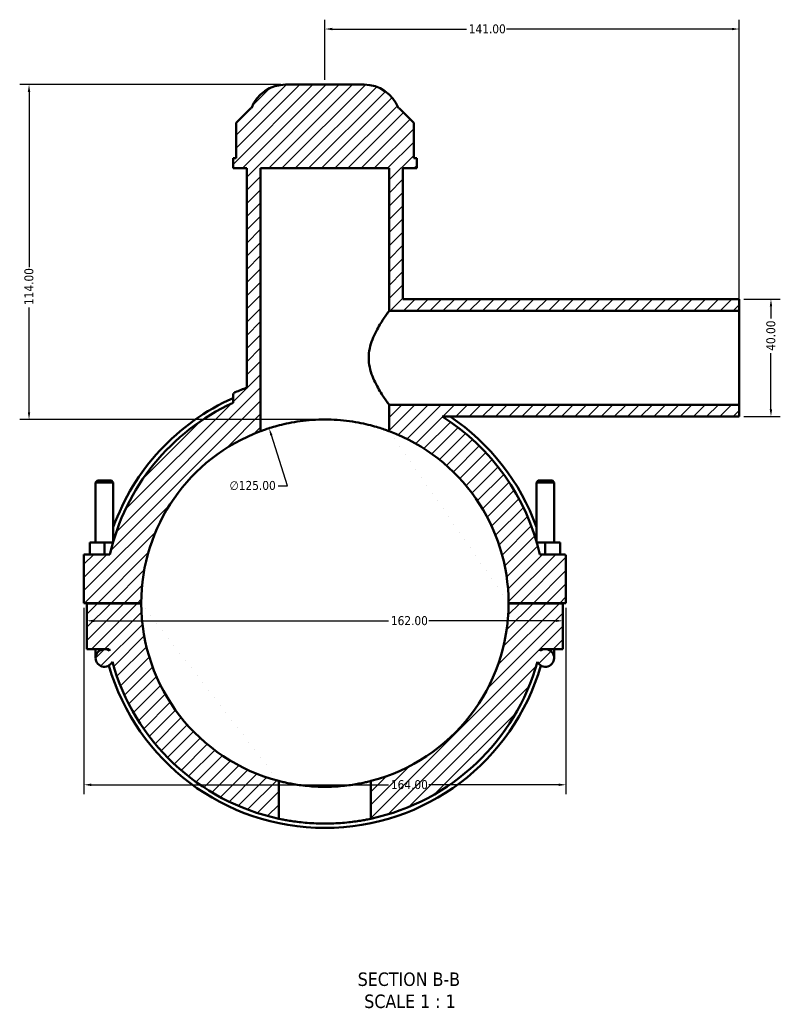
# Model space of a CAD drawing. Header units: millimetres. Extents: x 0 to 898, y -421 to 969.
# Tile 1 of 7: x 281 to 540, y -421 to -86. Entities that reach past the tile are written whole.
import ezdxf

# ---------------------------------------------------------------- set-up
doc = ezdxf.new("R2010")
doc.units = ezdxf.units.MM
for name, color, linetype, lineweight in [('Dimension (ANSI)', 7, 'Continuous', 25), ('Hatch (ANSI)', 7, 'Continuous', 18), ('Symbol (ANSI)', 7, 'Continuous', 25), ('Visible (ANSI)', 7, 'Continuous', 50)]:
    doc.layers.add(name, color=color, linetype=linetype, lineweight=lineweight)
doc.styles.add('Label Text (ANSI)', font='tahoma.ttf')
doc.styles.add('Note Text (ANSI)', font='tahoma.ttf')
doc.dimstyles.new('Default - mm (ANSI)', dxfattribs={"dimtxt": 3.048, "dimasz": 2.5, "dimexe": 3.175, "dimexo": 1.6002, "dimgap": 0.8, "dimtad": 0, "dimtoh": 1, "dimrnd": 1e-08, "dimzin": 4, "dimdsep": 46, "dimtxsty": 'Note Text (ANSI)', "dimcen": 0.09, "dimdle": 10, "dimclrd": 256, "dimclre": 256, "dimclrt": 256, "dimadec": 1, "dimazin": 1, "dimtfac": 1, "dimtofl": 0, "dimtmove": 0, "dimatfit": 3, "dimfxl": 1, "dimtolj": 1, "dimtzin": 4, "dimlwd": -1, "dimlwe": -1, "dimarcsym": 0})

# ---------------------------------------------------------------- blocks, each defined once
blk = doc.blocks.new('*D7')
at = {"layer": 'Defpoints', "color": 0, "transparency": 16777216}
for p in [(366.06, -225.41), (404.01, -344.52)]:
    blk.add_point(p, dxfattribs=at)
at = {"layer": 'Dimension (ANSI)', "transparency": 16777216}
for p, q in [((372.3, -245.01), (366.82, -227.79)), ((369.08, -245.01), (372.3, -245.01))]:
    blk.add_line(p, q, dxfattribs=at)
blk.add_solid([(367.21, -227.67), (366.42, -227.92), (366.06, -225.41)], dxfattribs=at)
at = {"layer": 'Dimension (ANSI)', "color": 230, "true_color": 0xff0080, "transparency": 16777216, "insert": (352.6, -243.36), "char_height": 3.048, "attachment_point": 1, "style": 'Note Text (ANSI)'}
blk.add_mtext('\\A1;∅125.00', dxfattribs=at)
blk = doc.blocks.new('*D9')
at = {"layer": 'Defpoints', "color": 0, "transparency": 16777216}
for p in [(371.69, -108.46), (284.37, -222.46), (385.03, -222.46)]:
    blk.add_point(p, dxfattribs=at)
at = {"layer": 'Dimension (ANSI)', "transparency": 16777216}
for p, q in [((370.09, -108.46), (281.19, -108.46)), ((284.37, -110.96), (284.37, -170.62)), ((284.37, -219.96), (284.37, -184.3)), ((383.43, -222.46), (281.19, -222.46))]:
    blk.add_line(p, q, dxfattribs=at)
for points in [[(283.95, -110.96), (284.78, -110.96), (284.37, -108.46)], [(283.95, -219.96), (284.78, -219.96), (284.37, -222.46)]]:
    blk.add_solid(points, dxfattribs=at)
at = {"layer": 'Dimension (ANSI)', "color": 230, "true_color": 0xff0080, "transparency": 16777216, "insert": (282.78, -183.5), "char_height": 3.048, "attachment_point": 1, "rotation": 90, "style": 'Note Text (ANSI)'}
blk.add_mtext('\\A1;114.00', dxfattribs=at)
blk = doc.blocks.new('*D10')
at = {"layer": 'Defpoints', "color": 0, "transparency": 16777216}
for p in [(526.03, -181.46), (526.03, -221.46), (536.81, -221.46)]:
    blk.add_point(p, dxfattribs=at)
at = {"layer": 'Dimension (ANSI)', "transparency": 16777216}
for p, q in [((527.63, -181.46), (539.99, -181.46)), ((536.81, -183.96), (536.81, -188.08)), ((536.81, -218.96), (536.81, -199.85)), ((527.63, -221.46), (539.99, -221.46))]:
    blk.add_line(p, q, dxfattribs=at)
for points in [[(536.39, -183.96), (537.23, -183.96), (536.81, -181.46)], [(536.39, -218.96), (537.23, -218.96), (536.81, -221.46)]]:
    blk.add_solid(points, dxfattribs=at)
at = {"layer": 'Dimension (ANSI)', "color": 230, "true_color": 0xff0080, "transparency": 16777216, "insert": (535.22, -199.05), "char_height": 3.048, "attachment_point": 1, "rotation": 90, "style": 'Note Text (ANSI)'}
blk.add_mtext('\\A1;40.00', dxfattribs=at)
blk = doc.blocks.new('*D11')
at = {"layer": 'Defpoints', "color": 0, "transparency": 16777216}
for p in [(526.03, -89.55), (385.03, -108.46), (526.03, -185.46)]:
    blk.add_point(p, dxfattribs=at)
at = {"layer": 'Dimension (ANSI)', "transparency": 16777216}
for p, q in [((385.03, -106.86), (385.03, -86.38)), ((526.03, -183.86), (526.03, -86.38)), ((387.53, -89.55), (433.19, -89.55)), ((523.53, -89.55), (446.87, -89.55))]:
    blk.add_line(p, q, dxfattribs=at)
for points in [[(387.53, -89.14), (387.53, -89.97), (385.03, -89.55)], [(523.53, -89.14), (523.53, -89.97), (526.03, -89.55)]]:
    blk.add_solid(points, dxfattribs=at)
at = {"layer": 'Dimension (ANSI)', "color": 230, "true_color": 0xff0080, "transparency": 16777216, "insert": (433.99, -87.97), "char_height": 3.048, "attachment_point": 1, "style": 'Note Text (ANSI)'}
blk.add_mtext('\\A1;141.00', dxfattribs=at)
blk = doc.blocks.new('*D12')
at = {"layer": 'Defpoints', "color": 0, "transparency": 16777216}
for p in [(303.03, -284.91), (467.03, -284.91), (467.03, -346.76)]:
    blk.add_point(p, dxfattribs=at)
at = {"layer": 'Dimension (ANSI)', "transparency": 16777216}
for p, q in [((303.03, -286.51), (303.03, -349.93)), ((467.03, -286.51), (467.03, -349.93)), ((305.53, -346.76), (406.69, -346.76)), ((464.53, -346.76), (420.37, -346.76))]:
    blk.add_line(p, q, dxfattribs=at)
for points in [[(305.53, -346.34), (305.53, -347.18), (303.03, -346.76)], [(464.53, -346.34), (464.53, -347.18), (467.03, -346.76)]]:
    blk.add_solid(points, dxfattribs=at)
at = {"layer": 'Dimension (ANSI)', "color": 230, "true_color": 0xff0080, "transparency": 16777216, "insert": (407.49, -345.17), "char_height": 3.048, "attachment_point": 1, "style": 'Note Text (ANSI)'}
blk.add_mtext('\\A1;164.00', dxfattribs=at)
blk = doc.blocks.new('*D13')
at = {"layer": 'Defpoints', "color": 0, "transparency": 16777216}
for p in [(304.03, -290.95), (466.03, -290.95), (466.03, -290.95)]:
    blk.add_point(p, dxfattribs=at)
at = {"layer": 'Dimension (ANSI)', "transparency": 16777216}
for p, q in [((306.53, -290.95), (406.69, -290.95)), ((463.53, -290.95), (420.37, -290.95))]:
    blk.add_line(p, q, dxfattribs=at)
for points in [[(306.53, -290.54), (306.53, -291.37), (304.03, -290.95)], [(463.53, -290.54), (463.53, -291.37), (466.03, -290.95)]]:
    blk.add_solid(points, dxfattribs=at)
at = {"layer": 'Dimension (ANSI)', "color": 230, "true_color": 0xff0080, "transparency": 16777216, "insert": (407.49, -289.37), "char_height": 3.048, "attachment_point": 1, "style": 'Note Text (ANSI)'}
blk.add_mtext('\\A1;162.00', dxfattribs=at)

msp = doc.modelspace()

# ---------------------------------------------------------------- hatches: boundary and pattern name
at = {"layer": 'Hatch (ANSI)'}
h = msp.add_hatch(dxfattribs=at)
h.set_pattern_fill('ANSI31', color=256, scale=25.4, style=0)
h.set_pattern_definition([(45, (0, 0), (-2.245064, 2.245064), [])])
edge = h.paths.add_edge_path()
edge.add_spline(control_points=[(354.543, -213.167), (354.392, -213.231), (354.256, -213.323), (354.027, -213.555), (353.937, -213.692), (353.813, -213.994), (353.781, -214.155), (353.781, -214.317)], knot_values=[-0.1466121, -0.1466121, -0.1466121, -0.1466121, -0.0976611, -0.0976611, -0.0488306, -0.0488306, 0, 0, 0, 0], degree=3, periodic=0)
edge.add_line((353.781, -214.317), (353.781, -216.782))
edge.add_ellipse((385.031, -284.961), major_axis=(-31.25, 68.179), ratio=1, start_angle=0, end_angle=52.56874)
edge.add_line((311.897, -268.336), (303.031, -268.336))
edge.add_line((303.031, -268.336), (303.031, -284.911))
edge.add_line((303.031, -284.911), (322.531, -284.911))
edge.add_ellipse((385.031, -284.961), major_axis=(-62.5, 0.05), ratio=1, start_angle=290.53315, end_angle=360, ccw=False)
edge.add_line((363.156, -226.415), (363.156, -136.961))
edge.add_line((363.156, -136.961), (406.906, -136.961))
edge.add_line((406.906, -136.961), (406.906, -185.461))
edge.add_line((406.906, -185.461), (526.031, -185.461))
edge.add_line((526.031, -185.461), (526.031, -181.461))
edge.add_line((526.031, -181.461), (411.594, -181.461))
edge.add_line((411.594, -181.461), (411.594, -136.961))
edge.add_line((411.594, -136.961), (416.281, -136.961))
edge.add_line((416.281, -136.961), (416.281, -133.541))
edge.add_line((416.281, -133.541), (415.251, -133.541))
edge.add_line((415.251, -133.541), (415.251, -121.441))
edge.add_line((415.251, -121.441), (410.251, -116.441))
edge.add_line((410.251, -116.441), (410.031, -116.441))
edge.add_ellipse((398.377, -120.961), major_axis=(11.654, 4.52), ratio=1, start_angle=0, end_angle=68.80151)
edge.add_line((398.377, -108.461), (371.685, -108.461))
edge.add_ellipse((371.685, -120.961), major_axis=(0, 12.5), ratio=1, start_angle=0, end_angle=68.80151)
edge.add_line((360.031, -116.441), (359.811, -116.441))
edge.add_line((359.811, -116.441), (354.811, -121.441))
edge.add_line((354.811, -121.441), (354.811, -133.541))
edge.add_line((354.811, -133.541), (353.781, -133.541))
edge.add_line((353.781, -133.541), (353.781, -136.961))
edge.add_line((353.781, -136.961), (358.469, -136.961))
edge.add_line((358.469, -136.961), (358.469, -211.624))
edge.add_ellipse((385.031, -284.961), major_axis=(-26.563, 73.338), ratio=1, start_angle=0, end_angle=3.09916)
edge = h.paths.add_edge_path()
edge.add_line((400.711, -345.463), (400.711, -358.304))
edge.add_ellipse((385.031, -284.961), major_axis=(15.68, -73.343), ratio=1, start_angle=0, end_angle=62.51682)
edge.add_ellipse((460.031, -303.586), major_axis=(-2.698, -1.311), ratio=1, start_angle=0, end_angle=244.08115)
edge.add_line((460.031, -300.586), (466.031, -300.586))
edge.add_line((466.031, -300.586), (466.031, -285.011))
edge.add_line((466.031, -285.011), (447.531, -285.011))
edge.add_ellipse((385.031, -284.961), major_axis=(62.5, -0.05), ratio=1, start_angle=284.57543, end_angle=360, ccw=False)
edge = h.paths.add_edge_path(flags=0)
edge.add_ellipse((460.031, -303.586), major_axis=(0, 3), ratio=1, start_angle=0, end_angle=36.18848)
edge.add_ellipse((385.031, -284.961), major_axis=(73.229, -16.204), ratio=1, start_angle=0, end_angle=0.45245)
edge.add_line((458.386, -300.586), (460.031, -300.586))
edge = h.paths.add_edge_path()
edge.add_ellipse((466.531, -268.836), major_axis=(0.5, 0), ratio=1, start_angle=0, end_angle=90)
edge.add_line((466.531, -268.336), (458.165, -268.336))
edge.add_ellipse((385.031, -284.961), major_axis=(73.134, 16.625), ratio=1, start_angle=0, end_angle=45.044)
edge.add_line((424.94, -221.461), (526.031, -221.461))
edge.add_line((526.031, -221.461), (526.031, -217.461))
edge.add_line((526.031, -217.461), (406.906, -217.461))
edge.add_line((406.906, -217.461), (406.906, -226.415))
edge.add_ellipse((385.031, -284.961), major_axis=(21.875, 58.547), ratio=1, start_angle=290.53315, end_angle=360, ccw=False)
edge.add_line((447.531, -284.911), (467.031, -284.911))
edge.add_line((467.031, -284.911), (467.031, -268.836))
edge = h.paths.add_edge_path()
edge.add_line((322.531, -285.011), (304.031, -285.011))
edge.add_line((304.031, -285.011), (304.031, -300.586))
edge.add_line((304.031, -300.586), (310.031, -300.586))
edge.add_ellipse((310.031, -303.586), major_axis=(0, 3), ratio=1, start_angle=0, end_angle=244.08115)
edge.add_ellipse((385.031, -284.961), major_axis=(-72.302, -19.936), ratio=1, start_angle=0, end_angle=62.51682)
edge.add_line((369.351, -358.304), (369.351, -345.463))
edge.add_ellipse((385.031, -284.961), major_axis=(-15.68, -60.501), ratio=1, start_angle=284.57543, end_angle=360, ccw=False)
edge = h.paths.add_edge_path(flags=0)
edge.add_line((310.031, -300.586), (311.677, -300.586))
edge.add_ellipse((385.031, -284.961), major_axis=(-73.354, -15.625), ratio=1, start_angle=0, end_angle=0.45245)
edge.add_ellipse((310.031, -303.586), major_axis=(1.771, 2.421), ratio=1, start_angle=0, end_angle=36.18848)

# ---------------------------------------------------------------- linework, layer by layer
at = {"layer": 'Visible (ANSI)'}
for p, q in [((398.377, -108.461), (371.685, -108.461)), ((359.811, -116.441), (354.811, -121.441)), ((360.031, -116.441), (359.811, -116.441)), ((410.251, -116.441), (410.031, -116.441)), ((415.251, -121.441), (410.251, -116.441)), ((354.811, -121.441), (354.811, -133.541)), ((415.251, -133.541), (415.251, -121.441)), ((354.811, -133.541), (353.781, -133.541)), ((353.781, -133.541), (353.781, -136.961)), ((416.281, -133.541), (415.251, -133.541)), ((416.281, -136.961), (416.281, -133.541)), ((353.781, -136.961), (358.469, -136.961)), ((358.469, -136.961), (358.469, -211.624)), ((363.156, -226.415), (363.156, -136.961)), ((363.156, -136.961), (406.906, -136.961)), ((406.906, -136.961), (406.906, -185.461)), ((411.594, -181.461), (411.594, -136.961)), ((411.594, -136.961), (416.281, -136.961)), ((526.031, -181.461), (411.594, -181.461)), ((526.031, -185.461), (526.031, -181.461)), ((406.906, -185.461), (526.031, -185.461)), ((526.031, -217.461), (526.031, -185.461)), ((353.781, -214.317), (353.781, -216.782)), ((526.031, -217.461), (406.906, -217.461)), ((406.906, -217.461), (406.906, -226.415)), ((526.031, -221.461), (526.031, -217.461)), ((424.94, -221.461), (526.031, -221.461)), ((307.631, -243.245), (307.031, -243.845)), ((307.031, -243.845), (313.031, -243.845)), ((307.031, -243.845), (307.031, -264.336)), ((312.431, -243.245), (307.631, -243.245)), ((312.431, -243.245), (313.031, -243.845)), ((313.031, -243.845), (313.031, -263.961)), ((457.631, -243.245), (457.031, -243.845)), ((463.031, -243.845), (457.031, -243.845)), ((457.031, -263.961), (457.031, -243.845)), ((457.631, -243.245), (462.431, -243.245)), ((462.431, -243.245), (463.031, -243.845)), ((463.031, -264.336), (463.031, -243.845)), ((310.031, -264.336), (305.031, -264.336)), ((305.031, -268.336), (305.031, -264.336)), ((310.031, -268.336), (310.031, -264.336)), ((312.923, -264.336), (310.031, -264.336)), ((457.14, -264.336), (460.031, -264.336)), ((460.031, -264.336), (465.031, -264.336)), ((460.031, -268.336), (460.031, -264.336)), ((465.031, -268.336), (465.031, -264.336)), ((311.897, -268.336), (303.031, -268.336)), ((303.031, -268.336), (303.031, -284.911)), ((466.531, -268.336), (458.165, -268.336)), ((467.031, -284.911), (467.031, -268.836)), ((303.031, -284.911), (322.531, -284.911)), ((322.531, -285.011), (304.031, -285.011)), ((304.031, -285.011), (304.031, -300.586)), ((307.031, -284.911), (307.031, -285.011)), ((313.031, -284.911), (313.031, -285.011)), ((447.531, -284.911), (467.031, -284.911)), ((466.031, -285.011), (447.531, -285.011)), ((457.031, -285.011), (457.031, -284.911)), ((463.031, -285.011), (463.031, -284.911)), ((466.031, -300.586), (466.031, -285.011)), ((304.031, -300.586), (310.031, -300.586)), ((307.031, -300.586), (307.031, -303.586)), ((310.031, -300.586), (311.677, -300.586)), ((458.386, -300.586), (460.031, -300.586)), ((460.031, -300.586), (466.031, -300.586)), ((463.031, -303.586), (463.031, -300.586)), ((369.351, -358.304), (369.351, -345.463)), ((400.711, -345.463), (400.711, -358.304))]:
    msp.add_line(p, q, dxfattribs=at)
for centre, radius, start, end in [((371.685, -120.961), 12.5, 90, 158.80151), ((398.377, -120.961), 12.5, 21.19849, 90), ((385.031, -284.961), 78, 109.91007, 113.00923), ((385.031, -284.961), 75, 114.62432, 167.19306), ((385.031, -284.961), 76.5, 114.11044, 160.25008), ((385.031, -284.961), 75, 12.80694, 57.85095), ((385.031, -284.961), 76.5, 19.74992, 56.10545), ((385.031, -284.961), 62.5, 110.48732, 179.95416), ((385.031, -284.961), 62.5, 0.04584, 69.51268), ((466.531, -268.836), 0.5, 0, 90), ((385.031, -284.961), 62.5, 180.04584, 255.47041), ((385.031, -284.961), 62.5, 284.52959, 359.95416), ((310.031, -303.586), 3, 90, 334.08115), ((310.031, -303.586), 3, 53.81152, 90), ((385.031, -284.961), 75, 192.0247, 192.47715), ((460.031, -303.586), 3, 205.91885, 90), ((460.031, -303.586), 3, 90, 126.18848), ((385.031, -284.961), 75, 347.52285, 347.9753), ((385.031, -284.961), 75, 195.41552, 257.93234), ((385.031, -284.961), 75, 282.06766, 344.58448), ((385.031, -284.961), 76.5, 196.10553, 343.89447)]:
    msp.add_arc(centre, radius, start, end, dxfattribs=at)
for points, knots in [([(406.906, -185.461), (406.906, -185.461), (406.829, -185.566), (406.52, -185.993), (406.288, -186.314), (405.704, -187.145), (405.351, -187.656), (404.582, -188.816), (404.165, -189.466), (402.914, -191.537), (401.951, -193.278), (400.826, -196.194), (400.506, -197.217), (400.067, -199.317), (399.948, -200.393), (399.948, -201.461)], [7.6233959, 7.6233959, 7.6233959, 7.6233959, 7.9381183, 7.9381183, 8.2528407, 8.2528407, 8.5675632, 8.5675632, 8.8822856, 8.8822856, 9.5234067, 9.5234067, 9.8439673, 9.8439673, 10.1645279, 10.1645279, 10.1645279, 10.1645279]), ([(399.948, -201.461), (399.948, -202.53), (400.067, -203.606), (400.506, -205.705), (400.826, -206.729), (401.951, -209.645), (402.914, -211.386), (404.165, -213.457), (404.582, -214.107), (405.351, -215.267), (405.704, -215.777), (406.288, -216.609), (406.52, -216.93), (406.829, -217.357), (406.906, -217.461), (406.906, -217.461)], [0, 0, 0, 0, 0.3205606, 0.3205606, 0.6411212, 0.6411212, 1.2822424, 1.2822424, 1.5969648, 1.5969648, 1.9116872, 1.9116872, 2.2264096, 2.2264096, 2.541132, 2.541132, 2.541132, 2.541132]), ([(354.543, -213.167), (354.392, -213.231), (354.256, -213.323), (354.027, -213.555), (353.937, -213.692), (353.813, -213.994), (353.781, -214.155), (353.781, -214.317)], [-0.14661211, -0.14661211, -0.14661211, -0.14661211, -0.09766112, -0.09766112, -0.04883056, -0.04883056, 0, 0, 0, 0]), ([(406.906, -226.415), (406.906, -226.415), (406.772, -226.364), (406.213, -226.159), (405.787, -226.006), (404.668, -225.623), (403.973, -225.395), (402.371, -224.909), (401.464, -224.652), (399.535, -224.159), (398.445, -223.906), (396.068, -223.432), (394.781, -223.212), (392.089, -222.846), (390.682, -222.701), (387.846, -222.509), (386.417, -222.461), (383.645, -222.461), (382.216, -222.509), (379.38, -222.701), (377.973, -222.846), (375.282, -223.212), (373.995, -223.432), (371.617, -223.906), (370.528, -224.159), (368.598, -224.652), (367.692, -224.909), (366.09, -225.395), (365.395, -225.623), (364.275, -226.006), (363.85, -226.159), (363.29, -226.364), (363.156, -226.415), (363.156, -226.415)], [6.6534227, 6.6534227, 6.6534227, 6.6534227, 7.0693803, 7.0693803, 7.4853378, 7.4853378, 7.9012954, 7.9012954, 8.3172529, 8.3172529, 8.7329732, 8.7329732, 9.1486935, 9.1486935, 9.5644138, 9.5644138, 9.9801341, 9.9801341, 10.3958544, 10.3958544, 10.8115747, 10.8115747, 11.227295, 11.227295, 11.6430153, 11.6430153, 12.0589729, 12.0589729, 12.4749304, 12.4749304, 12.890888, 12.890888, 13.3068455, 13.3068455, 13.3068455, 13.3068455]), ([(369.351, -345.463), (369.351, -345.463), (369.446, -345.487), (369.845, -345.589), (370.149, -345.665), (370.95, -345.856), (371.449, -345.97), (372.598, -346.215), (373.25, -346.345), (374.637, -346.595), (375.421, -346.724), (377.13, -346.966), (378.054, -347.078), (379.984, -347.265), (380.992, -347.339), (383.021, -347.437), (384.042, -347.461), (386.02, -347.461), (387.041, -347.437), (389.07, -347.339), (390.078, -347.265), (392.009, -347.078), (392.933, -346.966), (394.641, -346.724), (395.425, -346.595), (396.812, -346.345), (397.464, -346.215), (398.614, -345.97), (399.112, -345.856), (399.913, -345.665), (400.217, -345.589), (400.616, -345.487), (400.711, -345.463), (400.711, -345.463)], [4.7470811, 4.7470811, 4.7470811, 4.7470811, 5.0437948, 5.0437948, 5.3405084, 5.3405084, 5.637222, 5.637222, 5.9339356, 5.9339356, 6.2306071, 6.2306071, 6.5272787, 6.5272787, 6.8239502, 6.8239502, 7.1206217, 7.1206217, 7.4172932, 7.4172932, 7.7139648, 7.7139648, 8.0106363, 8.0106363, 8.3073078, 8.3073078, 8.6040214, 8.6040214, 8.9007351, 8.9007351, 9.1974487, 9.1974487, 9.4941623, 9.4941623, 9.4941623, 9.4941623]), ([(400.711, -358.304), (400.711, -358.304), (400.616, -358.324), (400.218, -358.408), (399.915, -358.471), (399.114, -358.629), (398.616, -358.723), (397.465, -358.926), (396.813, -359.034), (395.424, -359.241), (394.64, -359.348), (392.93, -359.549), (392.005, -359.643), (390.074, -359.798), (389.067, -359.86), (387.039, -359.941), (386.019, -359.961), (384.044, -359.961), (383.023, -359.941), (380.996, -359.86), (379.988, -359.798), (378.057, -359.643), (377.132, -359.549), (375.423, -359.348), (374.638, -359.241), (373.249, -359.034), (372.597, -358.926), (371.447, -358.723), (370.949, -358.629), (370.148, -358.471), (369.844, -358.408), (369.446, -358.324), (369.351, -358.304), (369.351, -358.304)], [0, 0, 0, 0, 0.2962747, 0.2962747, 0.5925494, 0.5925494, 0.8888241, 0.8888241, 1.1850987, 1.1850987, 1.4813535, 1.4813535, 1.7776083, 1.7776083, 2.0738631, 2.0738631, 2.3701179, 2.3701179, 2.6663727, 2.6663727, 2.9626275, 2.9626275, 3.2588823, 3.2588823, 3.5551371, 3.5551371, 3.8514117, 3.8514117, 4.1476864, 4.1476864, 4.4439611, 4.4439611, 4.7402358, 4.7402358, 4.7402358, 4.7402358])]:
    msp.add_open_spline(points, degree=3, knots=knots, dxfattribs=at)

# ---------------------------------------------------------------- texts
at = {"layer": 'Symbol (ANSI)', "char_height": 4.572, "attachment_point": 7, "style": 'Label Text (ANSI)'}
for s, insert in [('SECTION B-B', (396.203, -415.306)), ('SCALE 1 : 1', (398.426, -422.819))]:
    msp.add_mtext(s, dxfattribs=dict(at, insert=insert))

# ---------------------------------------------------------------- dimensions: what is measured, and where the dimension line sits
at = {"layer": 'Dimension (ANSI)'}
for base, p1, p2, angle, override, picture, middle in [((526.031, -89.552), (385.031, -108.461), (526.031, -185.461), 180, {"dimtoh": 0, "dimdec": 2, "dimtp": 0, "dimtm": 0, "dimtdec": 2, "dimatfit": 1}, '*D11', (440.031, -89.552)), ((284.366, -222.462), (371.685, -108.461), (385.031, -222.462), 90, {"dimtoh": 0, "dimdec": 2, "dimtp": 0, "dimtm": 0, "dimtdec": 2, "dimatfit": 1}, '*D9', (284.366, -177.462)), ((536.811, -221.461), (526.031, -181.461), (526.031, -221.461), 90, {"dimtoh": 0, "dimdec": 2, "dimtp": 0, "dimtm": 0, "dimtdec": 2, "dimatfit": 1}, '*D10', (536.811, -193.961)), ((467.031, -346.759), (303.031, -284.911), (467.031, -284.911), 180, {"dimtoh": 0, "dimdec": 2, "dimtp": 0, "dimtm": 0, "dimtdec": 2, "dimatfit": 1}, '*D12', (413.531, -346.759)), ((466.031, -290.953), (304.031, -290.953), (466.031, -290.953), 180, {"dimtoh": 0, "dimdec": 2, "dimse1": 1, "dimse2": 1, "dimtp": 0, "dimtm": 0, "dimtdec": 2, "dimatfit": 1}, '*D13', (413.531, -290.953))]:
    dim = msp.add_linear_dim(base=base, p1=p1, p2=p2, angle=angle, dimstyle='Default - mm (ANSI)', override=override, dxfattribs=at)
    dim.commit()
    dim.dimension.update_dxf_attribs({"geometry": picture, "text_midpoint": middle, "dimtype": 160})
dim = msp.add_diameter_dim_2p(p1=(404.006, -344.515), p2=(366.057, -225.411), dimstyle='Default - mm (ANSI)', override={"dimtih": 1, "dimdec": 2, "dimlfac": 0.999972, "dimtp": 0, "dimtm": 0, "dimtdec": 2}, dxfattribs=at)
dim.commit()
dim.dimension.update_dxf_attribs({"geometry": '*D7', "text_midpoint": (360.439, -245.006), "dimtype": 163})

doc.saveas('drawing.dxf')
